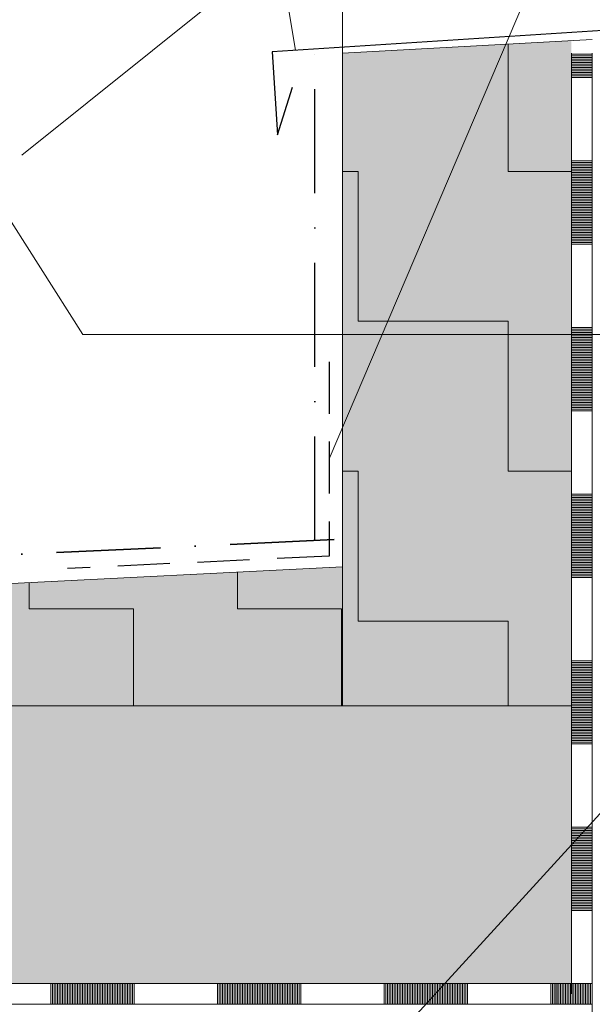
# Model space of a CAD drawing. Header units: millimetres. Extents: x 8403 to 26999, y -43919 to -18609.
# Tile 16 of 20: x 12068 to 12481, y -21660 to -20951. Entities that reach past the tile are written whole.
import ezdxf

# ---------------------------------------------------------------- set-up
doc = ezdxf.new("R2010")
doc.units = ezdxf.units.MM
doc.header["$PDMODE"] = 65
doc.linetypes.add('Cerchovana_2', pattern=[125, 75, -25, 0, -25])
doc.linetypes.add('JIS_02_1.2', pattern=[57.5, 37.5, -20])
doc.layers.add('XR$3$DETAILNÍ ŘEZ_1', color=7, linetype='Continuous', lineweight=25)
doc.styles.add('ARIALNARROW', font='ARIALN.TTF')
doc.dimstyles.new('DIMSTYLE_7', dxfattribs={"dimtxt": 50, "dimasz": 75, "dimexe": 0, "dimexo": 0, "dimgap": 25, "dimtad": 2, "dimdec": 0, "dimrnd": 1, "dimzin": 12, "dimdsep": 46, "dimtxsty": 'ARIALNARROW', "dimblk1": 'ALL_ML_STRICH', "dimblk2": 'ALL_ML_STRICH', "dimsah": 1, "dimcen": 0, "dimclrd": 6, "dimclre": 6, "dimclrt": 6, "dimadec": 0, "dimazin": 0, "dimtfac": 1, "dimtdec": 0, "dimtix": 1, "dimtmove": 2, "dimatfit": 3, "dimfxl": 0, "dimtzin": 0, "dimlwd": 0, "dimlwe": 13, "dimarcsym": 0})

# ---------------------------------------------------------------- blocks, each defined once
blk = doc.blocks.new('VZOROVÁ ČÁRA_2')
at = {"layer": 'XR$3$DETAILNÍ ŘEZ_1', "color": 7, "linetype": 'Continuous', "lineweight": 13}
for p, q in [((12465.72, -20992.35), (12465.72, -20974.85)), ((12480.72, -20975.55), (12465.72, -20975.55)), ((12480.72, -20976.75), (12465.72, -20976.75)), ((12480.72, -20977.95), (12465.72, -20977.95)), ((12480.72, -20992.35), (12480.72, -20974.85)), ((12480.72, -20992.35), (12480.72, -20974.85)), ((12480.72, -20992.35), (12480.72, -20974.85)), ((12480.72, -20992.35), (12480.72, -20974.85)), ((12480.72, -20992.35), (12480.72, -20974.85)), ((12480.72, -20979.15), (12465.72, -20979.15)), ((12480.72, -20980.35), (12465.72, -20980.35)), ((12480.72, -20981.55), (12465.72, -20981.55)), ((12480.72, -20982.75), (12465.72, -20982.75)), ((12480.72, -20983.95), (12465.72, -20983.95)), ((12480.72, -20985.15), (12465.72, -20985.15)), ((12480.72, -20986.35), (12465.72, -20986.35)), ((12480.72, -20987.55), (12465.72, -20987.55)), ((12480.72, -20988.75), (12465.72, -20988.75)), ((12480.72, -20989.95), (12465.72, -20989.95)), ((12480.72, -20991.15), (12465.72, -20991.15)), ((12480.72, -20992.35), (12465.72, -20992.35)), ((12465.72, -21052.35), (12465.72, -20992.35)), ((12465.72, -21112.35), (12465.72, -21052.35)), ((12480.72, -21052.35), (12465.72, -21052.35)), ((12480.72, -21053.55), (12465.72, -21053.55)), ((12480.72, -21054.75), (12465.72, -21054.75)), ((12480.72, -21055.95), (12465.72, -21055.95)), ((12480.72, -21112.35), (12480.72, -21052.35)), ((12480.72, -21112.35), (12480.72, -21052.35)), ((12480.72, -21112.35), (12480.72, -21052.35)), ((12480.72, -21112.35), (12480.72, -21052.35)), ((12480.72, -21112.35), (12480.72, -21052.35)), ((12480.72, -21057.15), (12465.72, -21057.15)), ((12480.72, -21058.35), (12465.72, -21058.35)), ((12480.72, -21059.55), (12465.72, -21059.55)), ((12480.72, -21060.75), (12465.72, -21060.75)), ((12480.72, -21061.95), (12465.72, -21061.95)), ((12480.72, -21063.15), (12465.72, -21063.15)), ((12480.72, -21064.35), (12465.72, -21064.35)), ((12480.72, -21065.55), (12465.72, -21065.55)), ((12480.72, -21066.75), (12465.72, -21066.75)), ((12480.72, -21067.95), (12465.72, -21067.95)), ((12480.72, -21069.15), (12465.72, -21069.15)), ((12480.72, -21070.35), (12465.72, -21070.35)), ((12480.72, -21071.55), (12465.72, -21071.55)), ((12480.72, -21072.75), (12465.72, -21072.75)), ((12480.72, -21073.95), (12465.72, -21073.95)), ((12480.72, -21075.15), (12465.72, -21075.15)), ((12480.72, -21076.35), (12465.72, -21076.35)), ((12480.72, -21077.55), (12465.72, -21077.55)), ((12480.72, -21078.75), (12465.72, -21078.75)), ((12480.72, -21079.95), (12465.72, -21079.95)), ((12480.72, -21081.15), (12465.72, -21081.15)), ((12480.72, -21082.35), (12465.72, -21082.35)), ((12480.72, -21083.55), (12465.72, -21083.55)), ((12480.72, -21084.75), (12465.72, -21084.75)), ((12480.72, -21085.95), (12465.72, -21085.95)), ((12480.72, -21087.15), (12465.72, -21087.15)), ((12480.72, -21088.35), (12465.72, -21088.35)), ((12480.72, -21089.55), (12465.72, -21089.55)), ((12480.72, -21090.75), (12465.72, -21090.75)), ((12480.72, -21091.95), (12465.72, -21091.95)), ((12480.72, -21093.15), (12465.72, -21093.15)), ((12480.72, -21094.35), (12465.72, -21094.35)), ((12480.72, -21095.55), (12465.72, -21095.55)), ((12480.72, -21096.75), (12465.72, -21096.75)), ((12480.72, -21097.95), (12465.72, -21097.95)), ((12480.72, -21099.15), (12465.72, -21099.15)), ((12480.72, -21100.35), (12465.72, -21100.35)), ((12480.72, -21101.55), (12465.72, -21101.55)), ((12480.72, -21102.75), (12465.72, -21102.75)), ((12480.72, -21103.95), (12465.72, -21103.95)), ((12480.72, -21105.15), (12465.72, -21105.15)), ((12480.72, -21106.35), (12465.72, -21106.35)), ((12480.72, -21107.55), (12465.72, -21107.55)), ((12480.72, -21108.75), (12465.72, -21108.75)), ((12480.72, -21109.95), (12465.72, -21109.95)), ((12480.72, -21111.15), (12465.72, -21111.15)), ((12480.72, -21112.35), (12465.72, -21112.35)), ((12465.72, -21172.35), (12465.72, -21112.35)), ((12465.72, -21232.35), (12465.72, -21172.35)), ((12480.72, -21172.35), (12465.72, -21172.35)), ((12480.72, -21173.55), (12465.72, -21173.55)), ((12480.72, -21174.75), (12465.72, -21174.75)), ((12480.72, -21175.95), (12465.72, -21175.95)), ((12480.72, -21232.35), (12480.72, -21172.35)), ((12480.72, -21232.35), (12480.72, -21172.35)), ((12480.72, -21232.35), (12480.72, -21172.35)), ((12480.72, -21232.35), (12480.72, -21172.35)), ((12480.72, -21232.35), (12480.72, -21172.35)), ((12480.72, -21177.15), (12465.72, -21177.15)), ((12480.72, -21178.35), (12465.72, -21178.35)), ((12480.72, -21179.55), (12465.72, -21179.55)), ((12480.72, -21180.75), (12465.72, -21180.75)), ((12480.72, -21181.95), (12465.72, -21181.95)), ((12480.72, -21183.15), (12465.72, -21183.15)), ((12480.72, -21184.35), (12465.72, -21184.35)), ((12480.72, -21185.55), (12465.72, -21185.55)), ((12480.72, -21186.75), (12465.72, -21186.75)), ((12480.72, -21187.95), (12465.72, -21187.95)), ((12480.72, -21189.15), (12465.72, -21189.15)), ((12480.72, -21190.35), (12465.72, -21190.35)), ((12480.72, -21191.55), (12465.72, -21191.55)), ((12480.72, -21192.75), (12465.72, -21192.75)), ((12480.72, -21193.95), (12465.72, -21193.95)), ((12480.72, -21195.15), (12465.72, -21195.15)), ((12480.72, -21196.35), (12465.72, -21196.35)), ((12480.72, -21197.55), (12465.72, -21197.55)), ((12480.72, -21198.75), (12465.72, -21198.75)), ((12480.72, -21199.95), (12465.72, -21199.95)), ((12480.72, -21201.15), (12465.72, -21201.15)), ((12480.72, -21202.35), (12465.72, -21202.35)), ((12480.72, -21203.55), (12465.72, -21203.55)), ((12480.72, -21204.75), (12465.72, -21204.75)), ((12480.72, -21205.95), (12465.72, -21205.95)), ((12480.72, -21207.15), (12465.72, -21207.15)), ((12480.72, -21208.35), (12465.72, -21208.35)), ((12480.72, -21209.55), (12465.72, -21209.55)), ((12480.72, -21210.75), (12465.72, -21210.75)), ((12480.72, -21211.95), (12465.72, -21211.95)), ((12480.72, -21213.15), (12465.72, -21213.15)), ((12480.72, -21214.35), (12465.72, -21214.35)), ((12480.72, -21215.55), (12465.72, -21215.55)), ((12480.72, -21216.75), (12465.72, -21216.75)), ((12480.72, -21217.95), (12465.72, -21217.95)), ((12480.72, -21219.15), (12465.72, -21219.15)), ((12480.72, -21220.35), (12465.72, -21220.35)), ((12480.72, -21221.55), (12465.72, -21221.55)), ((12480.72, -21222.75), (12465.72, -21222.75)), ((12480.72, -21223.95), (12465.72, -21223.95)), ((12480.72, -21225.15), (12465.72, -21225.15)), ((12480.72, -21226.35), (12465.72, -21226.35)), ((12480.72, -21227.55), (12465.72, -21227.55)), ((12480.72, -21228.75), (12465.72, -21228.75)), ((12480.72, -21229.95), (12465.72, -21229.95)), ((12480.72, -21231.15), (12465.72, -21231.15)), ((12480.72, -21232.35), (12465.72, -21232.35)), ((12465.72, -21292.35), (12465.72, -21232.35)), ((12465.72, -21352.35), (12465.72, -21292.35)), ((12480.72, -21292.35), (12465.72, -21292.35)), ((12480.72, -21293.55), (12465.72, -21293.55)), ((12480.72, -21294.75), (12465.72, -21294.75)), ((12480.72, -21295.95), (12465.72, -21295.95)), ((12480.72, -21297.15), (12465.72, -21297.15)), ((12480.72, -21352.35), (12480.72, -21292.35)), ((12480.72, -21352.35), (12480.72, -21292.35)), ((12480.72, -21352.35), (12480.72, -21292.35)), ((12480.72, -21352.35), (12480.72, -21292.35)), ((12480.72, -21352.35), (12480.72, -21292.35)), ((12480.72, -21298.35), (12465.72, -21298.35)), ((12480.72, -21299.55), (12465.72, -21299.55)), ((12480.72, -21300.75), (12465.72, -21300.75)), ((12480.72, -21301.95), (12465.72, -21301.95)), ((12480.72, -21303.15), (12465.72, -21303.15)), ((12480.72, -21304.35), (12465.72, -21304.35)), ((12480.72, -21305.55), (12465.72, -21305.55)), ((12480.72, -21306.75), (12465.72, -21306.75)), ((12480.72, -21307.95), (12465.72, -21307.95)), ((12480.72, -21309.15), (12465.72, -21309.15)), ((12480.72, -21310.35), (12465.72, -21310.35)), ((12480.72, -21311.55), (12465.72, -21311.55)), ((12480.72, -21312.75), (12465.72, -21312.75)), ((12480.72, -21313.95), (12465.72, -21313.95)), ((12480.72, -21315.15), (12465.72, -21315.15)), ((12480.72, -21316.35), (12465.72, -21316.35)), ((12480.72, -21317.55), (12465.72, -21317.55)), ((12480.72, -21318.75), (12465.72, -21318.75)), ((12480.72, -21319.95), (12465.72, -21319.95)), ((12480.72, -21321.15), (12465.72, -21321.15)), ((12480.72, -21322.35), (12465.72, -21322.35)), ((12480.72, -21323.55), (12465.72, -21323.55)), ((12480.72, -21324.75), (12465.72, -21324.75)), ((12480.72, -21325.95), (12465.72, -21325.95)), ((12480.72, -21327.15), (12465.72, -21327.15)), ((12480.72, -21328.35), (12465.72, -21328.35)), ((12480.72, -21329.55), (12465.72, -21329.55)), ((12480.72, -21330.75), (12465.72, -21330.75)), ((12480.72, -21331.95), (12465.72, -21331.95)), ((12480.72, -21333.15), (12465.72, -21333.15)), ((12480.72, -21334.35), (12465.72, -21334.35)), ((12480.72, -21335.55), (12465.72, -21335.55)), ((12480.72, -21336.75), (12465.72, -21336.75)), ((12480.72, -21337.95), (12465.72, -21337.95)), ((12480.72, -21339.15), (12465.72, -21339.15)), ((12480.72, -21340.35), (12465.72, -21340.35)), ((12480.72, -21341.55), (12465.72, -21341.55)), ((12480.72, -21342.75), (12465.72, -21342.75)), ((12480.72, -21343.95), (12465.72, -21343.95)), ((12480.72, -21345.15), (12465.72, -21345.15)), ((12480.72, -21346.35), (12465.72, -21346.35)), ((12480.72, -21347.55), (12465.72, -21347.55)), ((12480.72, -21348.75), (12465.72, -21348.75)), ((12480.72, -21349.95), (12465.72, -21349.95)), ((12480.72, -21351.15), (12465.72, -21351.15)), ((12480.72, -21352.35), (12465.72, -21352.35)), ((12465.72, -21412.35), (12465.72, -21352.35)), ((12465.72, -21472.35), (12465.72, -21412.35)), ((12480.72, -21412.35), (12465.72, -21412.35)), ((12480.72, -21413.55), (12465.72, -21413.55)), ((12480.72, -21414.75), (12465.72, -21414.75)), ((12480.72, -21415.95), (12465.72, -21415.95)), ((12480.72, -21417.15), (12465.72, -21417.15)), ((12480.72, -21472.35), (12480.72, -21412.35)), ((12480.72, -21472.35), (12480.72, -21412.35)), ((12480.72, -21472.35), (12480.72, -21412.35)), ((12480.72, -21472.35), (12480.72, -21412.35)), ((12480.72, -21472.35), (12480.72, -21412.35)), ((12480.72, -21418.35), (12465.72, -21418.35)), ((12480.72, -21419.55), (12465.72, -21419.55)), ((12480.72, -21420.75), (12465.72, -21420.75)), ((12480.72, -21421.95), (12465.72, -21421.95)), ((12480.72, -21423.15), (12465.72, -21423.15)), ((12480.72, -21424.35), (12465.72, -21424.35)), ((12480.72, -21425.55), (12465.72, -21425.55)), ((12480.72, -21426.75), (12465.72, -21426.75)), ((12480.72, -21427.95), (12465.72, -21427.95)), ((12480.72, -21429.15), (12465.72, -21429.15)), ((12480.72, -21430.35), (12465.72, -21430.35)), ((12480.72, -21431.55), (12465.72, -21431.55)), ((12480.72, -21432.75), (12465.72, -21432.75)), ((12480.72, -21433.95), (12465.72, -21433.95)), ((12480.72, -21435.15), (12465.72, -21435.15)), ((12480.72, -21436.35), (12465.72, -21436.35)), ((12480.72, -21437.55), (12465.72, -21437.55)), ((12480.72, -21438.75), (12465.72, -21438.75)), ((12480.72, -21439.95), (12465.72, -21439.95)), ((12480.72, -21441.15), (12465.72, -21441.15)), ((12480.72, -21442.35), (12465.72, -21442.35)), ((12480.72, -21443.55), (12465.72, -21443.55)), ((12480.72, -21444.75), (12465.72, -21444.75)), ((12480.72, -21445.95), (12465.72, -21445.95)), ((12480.72, -21447.15), (12465.72, -21447.15)), ((12480.72, -21448.35), (12465.72, -21448.35)), ((12480.72, -21449.55), (12465.72, -21449.55)), ((12480.72, -21450.75), (12465.72, -21450.75)), ((12480.72, -21451.95), (12465.72, -21451.95)), ((12480.72, -21453.15), (12465.72, -21453.15)), ((12480.72, -21454.35), (12465.72, -21454.35)), ((12480.72, -21455.55), (12465.72, -21455.55)), ((12480.72, -21456.75), (12465.72, -21456.75)), ((12480.72, -21457.95), (12465.72, -21457.95)), ((12480.72, -21459.15), (12465.72, -21459.15)), ((12480.72, -21460.35), (12465.72, -21460.35)), ((12480.72, -21461.55), (12465.72, -21461.55)), ((12480.72, -21462.75), (12465.72, -21462.75)), ((12480.72, -21463.95), (12465.72, -21463.95)), ((12480.72, -21465.15), (12465.72, -21465.15)), ((12480.72, -21466.35), (12465.72, -21466.35)), ((12480.72, -21467.55), (12465.72, -21467.55)), ((12480.72, -21468.75), (12465.72, -21468.75)), ((12480.72, -21469.95), (12465.72, -21469.95)), ((12480.72, -21471.15), (12465.72, -21471.15)), ((12480.72, -21472.35), (12465.72, -21472.35)), ((12465.72, -21532.35), (12465.72, -21472.35)), ((12465.72, -21592.35), (12465.72, -21532.35)), ((12480.72, -21532.35), (12465.72, -21532.35)), ((12480.72, -21533.55), (12465.72, -21533.55)), ((12480.72, -21534.75), (12465.72, -21534.75)), ((12480.72, -21535.95), (12465.72, -21535.95)), ((12480.72, -21537.15), (12465.72, -21537.15)), ((12480.72, -21538.35), (12465.72, -21538.35)), ((12480.72, -21592.35), (12480.72, -21532.35)), ((12480.72, -21592.35), (12480.72, -21532.35)), ((12480.72, -21592.35), (12480.72, -21532.35)), ((12480.72, -21592.35), (12480.72, -21532.35)), ((12480.72, -21592.35), (12480.72, -21532.35)), ((12480.72, -21539.55), (12465.72, -21539.55)), ((12480.72, -21540.75), (12465.72, -21540.75)), ((12480.72, -21541.95), (12465.72, -21541.95)), ((12480.72, -21543.15), (12465.72, -21543.15)), ((12480.72, -21544.35), (12465.72, -21544.35)), ((12480.72, -21545.55), (12465.72, -21545.55)), ((12480.72, -21546.75), (12465.72, -21546.75)), ((12480.72, -21547.95), (12465.72, -21547.95)), ((12480.72, -21549.15), (12465.72, -21549.15)), ((12480.72, -21550.35), (12465.72, -21550.35)), ((12480.72, -21551.55), (12465.72, -21551.55)), ((12480.72, -21552.75), (12465.72, -21552.75)), ((12480.72, -21553.95), (12465.72, -21553.95)), ((12480.72, -21555.15), (12465.72, -21555.15)), ((12480.72, -21556.35), (12465.72, -21556.35)), ((12480.72, -21557.55), (12465.72, -21557.55)), ((12480.72, -21558.75), (12465.72, -21558.75)), ((12480.72, -21559.95), (12465.72, -21559.95)), ((12480.72, -21561.15), (12465.72, -21561.15)), ((12480.72, -21562.35), (12465.72, -21562.35)), ((12480.72, -21563.55), (12465.72, -21563.55)), ((12480.72, -21564.75), (12465.72, -21564.75)), ((12480.72, -21565.95), (12465.72, -21565.95)), ((12480.72, -21567.15), (12465.72, -21567.15)), ((12480.72, -21568.35), (12465.72, -21568.35)), ((12480.72, -21569.55), (12465.72, -21569.55)), ((12480.72, -21570.75), (12465.72, -21570.75)), ((12480.72, -21571.95), (12465.72, -21571.95)), ((12480.72, -21573.15), (12465.72, -21573.15)), ((12480.72, -21574.35), (12465.72, -21574.35)), ((12480.72, -21575.55), (12465.72, -21575.55)), ((12480.72, -21576.75), (12465.72, -21576.75)), ((12480.72, -21577.95), (12465.72, -21577.95)), ((12480.72, -21579.15), (12465.72, -21579.15)), ((12480.72, -21580.35), (12465.72, -21580.35)), ((12480.72, -21581.55), (12465.72, -21581.55)), ((12480.72, -21582.75), (12465.72, -21582.75)), ((12480.72, -21583.95), (12465.72, -21583.95)), ((12480.72, -21585.15), (12465.72, -21585.15)), ((12480.72, -21586.35), (12465.72, -21586.35)), ((12480.72, -21587.55), (12465.72, -21587.55)), ((12480.72, -21588.75), (12465.72, -21588.75)), ((12480.72, -21589.95), (12465.72, -21589.95)), ((12480.72, -21591.15), (12465.72, -21591.15)), ((12480.72, -21592.35), (12465.72, -21592.35)), ((12465.72, -21652.35), (12465.72, -21592.35))]:
    blk.add_line(p, q, dxfattribs=at)
for points in [[(12480.72, -21052.35), (12480.72, -20992.35), (12480.72, -20974.85)], [(12480.72, -21052.35), (12480.72, -20992.35), (12480.72, -20974.85)], [(12480.72, -21172.35), (12480.72, -21112.35), (12480.72, -21052.35)], [(12480.72, -21172.35), (12480.72, -21112.35), (12480.72, -21052.35)], [(12480.72, -21292.35), (12480.72, -21232.35), (12480.72, -21172.35)], [(12480.72, -21292.35), (12480.72, -21232.35), (12480.72, -21172.35)], [(12480.72, -21412.35), (12480.72, -21352.35), (12480.72, -21292.35)], [(12480.72, -21412.35), (12480.72, -21352.35), (12480.72, -21292.35)], [(12480.72, -21532.35), (12480.72, -21472.35), (12480.72, -21412.35)], [(12480.72, -21532.35), (12480.72, -21472.35), (12480.72, -21412.35)], [(12480.72, -21652.35), (12480.72, -21592.35), (12480.72, -21532.35)], [(12480.72, -21652.35), (12480.72, -21592.35), (12480.72, -21532.35)]]:
    blk.add_lwpolyline(points, dxfattribs=at)
blk = doc.blocks.new('VZOROVÁ ČÁRA_6')
at = {"layer": 'XR$3$DETAILNÍ ŘEZ_1', "color": 7, "linetype": 'Continuous', "lineweight": 13}
for p, q in [((12090.72, -21644.85), (12090.72, -21659.85)), ((12090.72, -21644.85), (12150.72, -21644.85)), ((12090.72, -21644.85), (12150.72, -21644.85)), ((12090.72, -21644.85), (12150.72, -21644.85)), ((12090.72, -21644.85), (12150.72, -21644.85)), ((12090.72, -21644.85), (12150.72, -21644.85)), ((12091.92, -21644.85), (12091.92, -21659.85)), ((12093.12, -21644.85), (12093.12, -21659.85)), ((12094.32, -21644.85), (12094.32, -21659.85)), ((12095.52, -21644.85), (12095.52, -21659.85)), ((12096.72, -21644.85), (12096.72, -21659.85)), ((12097.92, -21644.85), (12097.92, -21659.85)), ((12099.12, -21644.85), (12099.12, -21659.85)), ((12100.32, -21644.85), (12100.32, -21659.85)), ((12101.52, -21644.85), (12101.52, -21659.85)), ((12102.72, -21644.85), (12102.72, -21659.85)), ((12103.92, -21644.85), (12103.92, -21659.85)), ((12105.12, -21644.85), (12105.12, -21659.85)), ((12106.32, -21644.85), (12106.32, -21659.85)), ((12107.52, -21644.85), (12107.52, -21659.85)), ((12108.72, -21644.85), (12108.72, -21659.85)), ((12109.92, -21644.85), (12109.92, -21659.85)), ((12111.12, -21644.85), (12111.12, -21659.85)), ((12112.32, -21644.85), (12112.32, -21659.85)), ((12113.52, -21644.85), (12113.52, -21659.85)), ((12114.72, -21644.85), (12114.72, -21659.85)), ((12115.92, -21644.85), (12115.92, -21659.85)), ((12117.12, -21644.85), (12117.12, -21659.85)), ((12118.32, -21644.85), (12118.32, -21659.85)), ((12119.52, -21644.85), (12119.52, -21659.85)), ((12120.72, -21644.85), (12120.72, -21659.85)), ((12121.92, -21644.85), (12121.92, -21659.85)), ((12123.12, -21644.85), (12123.12, -21659.85)), ((12124.32, -21644.85), (12124.32, -21659.85)), ((12125.52, -21644.85), (12125.52, -21659.85)), ((12126.72, -21644.85), (12126.72, -21659.85)), ((12127.92, -21644.85), (12127.92, -21659.85)), ((12129.12, -21644.85), (12129.12, -21659.85)), ((12130.32, -21644.85), (12130.32, -21659.85)), ((12131.52, -21644.85), (12131.52, -21659.85)), ((12132.72, -21644.85), (12132.72, -21659.85)), ((12133.92, -21644.85), (12133.92, -21659.85)), ((12135.12, -21644.85), (12135.12, -21659.85)), ((12136.32, -21644.85), (12136.32, -21659.85)), ((12137.52, -21644.85), (12137.52, -21659.85)), ((12138.72, -21644.85), (12138.72, -21659.85)), ((12139.92, -21644.85), (12139.92, -21659.85)), ((12141.12, -21644.85), (12141.12, -21659.85)), ((12142.32, -21644.85), (12142.32, -21659.85)), ((12143.52, -21644.85), (12143.52, -21659.85)), ((12144.72, -21644.85), (12144.72, -21659.85)), ((12145.92, -21644.85), (12145.92, -21659.85)), ((12147.12, -21644.85), (12147.12, -21659.85)), ((12148.32, -21644.85), (12148.32, -21659.85)), ((12149.52, -21644.85), (12149.52, -21659.85)), ((12150.72, -21644.85), (12150.72, -21659.85)), ((12210.72, -21644.85), (12210.72, -21659.85)), ((12210.72, -21644.85), (12270.72, -21644.85)), ((12210.72, -21644.85), (12270.72, -21644.85)), ((12210.72, -21644.85), (12270.72, -21644.85)), ((12210.72, -21644.85), (12270.72, -21644.85)), ((12210.72, -21644.85), (12270.72, -21644.85)), ((12211.92, -21644.85), (12211.92, -21659.85)), ((12213.12, -21644.85), (12213.12, -21659.85)), ((12214.32, -21644.85), (12214.32, -21659.85)), ((12215.52, -21644.85), (12215.52, -21659.85)), ((12216.72, -21644.85), (12216.72, -21659.85)), ((12217.92, -21644.85), (12217.92, -21659.85)), ((12219.12, -21644.85), (12219.12, -21659.85)), ((12220.32, -21644.85), (12220.32, -21659.85)), ((12221.52, -21644.85), (12221.52, -21659.85)), ((12222.72, -21644.85), (12222.72, -21659.85)), ((12223.92, -21644.85), (12223.92, -21659.85)), ((12225.12, -21644.85), (12225.12, -21659.85)), ((12226.32, -21644.85), (12226.32, -21659.85)), ((12227.52, -21644.85), (12227.52, -21659.85)), ((12228.72, -21644.85), (12228.72, -21659.85)), ((12229.92, -21644.85), (12229.92, -21659.85)), ((12231.12, -21644.85), (12231.12, -21659.85)), ((12232.32, -21644.85), (12232.32, -21659.85)), ((12233.52, -21644.85), (12233.52, -21659.85)), ((12234.72, -21644.85), (12234.72, -21659.85)), ((12235.92, -21644.85), (12235.92, -21659.85)), ((12237.12, -21644.85), (12237.12, -21659.85)), ((12238.32, -21644.85), (12238.32, -21659.85)), ((12239.52, -21644.85), (12239.52, -21659.85)), ((12240.72, -21644.85), (12240.72, -21659.85)), ((12241.92, -21644.85), (12241.92, -21659.85)), ((12243.12, -21644.85), (12243.12, -21659.85)), ((12244.32, -21644.85), (12244.32, -21659.85)), ((12245.52, -21644.85), (12245.52, -21659.85)), ((12246.72, -21644.85), (12246.72, -21659.85)), ((12247.92, -21644.85), (12247.92, -21659.85)), ((12249.12, -21644.85), (12249.12, -21659.85)), ((12250.32, -21644.85), (12250.32, -21659.85)), ((12251.52, -21644.85), (12251.52, -21659.85)), ((12252.72, -21644.85), (12252.72, -21659.85)), ((12253.92, -21644.85), (12253.92, -21659.85)), ((12255.12, -21644.85), (12255.12, -21659.85)), ((12256.32, -21644.85), (12256.32, -21659.85)), ((12257.52, -21644.85), (12257.52, -21659.85)), ((12258.72, -21644.85), (12258.72, -21659.85)), ((12259.92, -21644.85), (12259.92, -21659.85)), ((12261.12, -21644.85), (12261.12, -21659.85)), ((12262.32, -21644.85), (12262.32, -21659.85)), ((12263.52, -21644.85), (12263.52, -21659.85)), ((12264.72, -21644.85), (12264.72, -21659.85)), ((12265.92, -21644.85), (12265.92, -21659.85)), ((12267.12, -21644.85), (12267.12, -21659.85)), ((12268.32, -21644.85), (12268.32, -21659.85)), ((12269.52, -21644.85), (12269.52, -21659.85)), ((12270.72, -21644.85), (12270.72, -21659.85)), ((12330.72, -21644.85), (12330.72, -21659.85)), ((12330.72, -21644.85), (12390.72, -21644.85)), ((12330.72, -21644.85), (12390.72, -21644.85)), ((12330.72, -21644.85), (12390.72, -21644.85)), ((12330.72, -21644.85), (12390.72, -21644.85)), ((12330.72, -21644.85), (12390.72, -21644.85)), ((12331.92, -21644.85), (12331.92, -21659.85)), ((12333.12, -21644.85), (12333.12, -21659.85)), ((12334.32, -21644.85), (12334.32, -21659.85)), ((12335.52, -21644.85), (12335.52, -21659.85)), ((12336.72, -21644.85), (12336.72, -21659.85)), ((12337.92, -21644.85), (12337.92, -21659.85)), ((12339.12, -21644.85), (12339.12, -21659.85)), ((12340.32, -21644.85), (12340.32, -21659.85)), ((12341.52, -21644.85), (12341.52, -21659.85)), ((12342.72, -21644.85), (12342.72, -21659.85)), ((12343.92, -21644.85), (12343.92, -21659.85)), ((12345.12, -21644.85), (12345.12, -21659.85)), ((12346.32, -21644.85), (12346.32, -21659.85)), ((12347.52, -21644.85), (12347.52, -21659.85)), ((12348.72, -21644.85), (12348.72, -21659.85)), ((12349.92, -21644.85), (12349.92, -21659.85)), ((12351.12, -21644.85), (12351.12, -21659.85)), ((12352.32, -21644.85), (12352.32, -21659.85)), ((12353.52, -21644.85), (12353.52, -21659.85)), ((12354.72, -21644.85), (12354.72, -21659.85)), ((12355.92, -21644.85), (12355.92, -21659.85)), ((12357.12, -21644.85), (12357.12, -21659.85)), ((12358.32, -21644.85), (12358.32, -21659.85)), ((12359.52, -21644.85), (12359.52, -21659.85)), ((12360.72, -21644.85), (12360.72, -21659.85)), ((12361.92, -21644.85), (12361.92, -21659.85)), ((12363.12, -21644.85), (12363.12, -21659.85)), ((12364.32, -21644.85), (12364.32, -21659.85)), ((12365.52, -21644.85), (12365.52, -21659.85)), ((12366.72, -21644.85), (12366.72, -21659.85)), ((12367.92, -21644.85), (12367.92, -21659.85)), ((12369.12, -21644.85), (12369.12, -21659.85)), ((12370.32, -21644.85), (12370.32, -21659.85)), ((12371.52, -21644.85), (12371.52, -21659.85)), ((12372.72, -21644.85), (12372.72, -21659.85)), ((12373.92, -21644.85), (12373.92, -21659.85)), ((12375.12, -21644.85), (12375.12, -21659.85)), ((12376.32, -21644.85), (12376.32, -21659.85)), ((12377.52, -21644.85), (12377.52, -21659.85)), ((12378.72, -21644.85), (12378.72, -21659.85)), ((12379.92, -21644.85), (12379.92, -21659.85)), ((12381.12, -21644.85), (12381.12, -21659.85)), ((12382.32, -21644.85), (12382.32, -21659.85)), ((12383.52, -21644.85), (12383.52, -21659.85)), ((12384.72, -21644.85), (12384.72, -21659.85)), ((12385.92, -21644.85), (12385.92, -21659.85)), ((12387.12, -21644.85), (12387.12, -21659.85)), ((12388.32, -21644.85), (12388.32, -21659.85)), ((12389.52, -21644.85), (12389.52, -21659.85)), ((12390.72, -21644.85), (12390.72, -21659.85)), ((12450.72, -21644.85), (12450.72, -21659.85)), ((12450.72, -21644.85), (12480.72, -21644.85)), ((12450.72, -21644.85), (12480.72, -21644.85)), ((12450.72, -21644.85), (12480.72, -21644.85)), ((12450.72, -21644.85), (12480.72, -21644.85)), ((12450.72, -21644.85), (12480.72, -21644.85)), ((12451.92, -21644.85), (12451.92, -21659.85)), ((12453.12, -21644.85), (12453.12, -21659.85)), ((12454.32, -21644.85), (12454.32, -21659.85)), ((12455.52, -21644.85), (12455.52, -21659.85)), ((12456.72, -21644.85), (12456.72, -21659.85)), ((12457.92, -21644.85), (12457.92, -21659.85)), ((12459.12, -21644.85), (12459.12, -21659.85)), ((12460.32, -21644.85), (12460.32, -21659.85)), ((12461.52, -21644.85), (12461.52, -21659.85)), ((12462.72, -21644.85), (12462.72, -21659.85)), ((12463.92, -21644.85), (12463.92, -21659.85)), ((12465.12, -21644.85), (12465.12, -21659.85)), ((12466.32, -21644.85), (12466.32, -21659.85)), ((12467.52, -21644.85), (12467.52, -21659.85)), ((12468.72, -21644.85), (12468.72, -21659.85)), ((12469.92, -21644.85), (12469.92, -21659.85)), ((12471.12, -21644.85), (12471.12, -21659.85)), ((12472.32, -21644.85), (12472.32, -21659.85)), ((12473.52, -21644.85), (12473.52, -21659.85)), ((12474.72, -21644.85), (12474.72, -21659.85)), ((12475.92, -21644.85), (12475.92, -21659.85)), ((12477.12, -21644.85), (12477.12, -21659.85)), ((12478.32, -21644.85), (12478.32, -21659.85)), ((12479.52, -21644.85), (12479.52, -21659.85)), ((12030.72, -21659.85), (12090.72, -21659.85)), ((12090.72, -21659.85), (12150.72, -21659.85)), ((12150.72, -21659.85), (12210.72, -21659.85)), ((12210.72, -21659.85), (12270.72, -21659.85)), ((12270.72, -21659.85), (12330.72, -21659.85)), ((12330.72, -21659.85), (12390.72, -21659.85)), ((12390.72, -21659.85), (12450.72, -21659.85)), ((12450.72, -21659.85), (12480.72, -21659.85))]:
    blk.add_line(p, q, dxfattribs=at)
for points in [[(12030.72, -21644.85), (12090.72, -21644.85), (12150.72, -21644.85)], [(12030.72, -21644.85), (12090.72, -21644.85), (12150.72, -21644.85)], [(12150.72, -21644.85), (12210.72, -21644.85), (12270.72, -21644.85)], [(12150.72, -21644.85), (12210.72, -21644.85), (12270.72, -21644.85)], [(12270.72, -21644.85), (12330.72, -21644.85), (12390.72, -21644.85)], [(12270.72, -21644.85), (12330.72, -21644.85), (12390.72, -21644.85)], [(12390.72, -21644.85), (12450.72, -21644.85), (12480.72, -21644.85)], [(12390.72, -21644.85), (12450.72, -21644.85), (12480.72, -21644.85)]]:
    blk.add_lwpolyline(points, dxfattribs=at)
blk = doc.blocks.new('ALL_ML_STRICH')
at = {"color": 0, "linetype": 'ByBlock', "lineweight": -2}
for p, q in [((0, -0.5), (0, 0.5)), ((-0.3, -0.3), (0.3, 0.3)), ((-1, 0), (0.5, 0))]:
    blk.add_line(p, q, dxfattribs=at)
blk = doc.blocks.new('*D53')
at = {"layer": 'DEFPOINTS', "color": 6, "linetype": 'Continuous', "lineweight": 13}
for p in [(10650.72, -21644.85), (12515.72, -21652.35), (10650.72, -22015.83)]:
    blk.add_point(p, dxfattribs=at)
at = {"layer": 'XR$3$DETAILNÍ ŘEZ_1', "color": 6, "linetype": 'Continuous', "lineweight": -2}
for p, q in [((10650.72, -21863.74), (10650.72, -22015.83)), ((12515.72, -21863.74), (12515.72, -22015.83)), ((10650.72, -22015.83), (12515.72, -22015.83))]:
    blk.add_line(p, q, dxfattribs=at)
at = {"layer": 'XR$3$DETAILNÍ ŘEZ_1', "color": 6, "linetype": 'Continuous', "lineweight": 13, "xscale": 75, "yscale": 75, "zscale": 75, "rotation": 180}
blk.add_blockref('ALL_ML_STRICH', (10650.72, -22015.83), dxfattribs=at)
at = {"layer": 'XR$3$DETAILNÍ ŘEZ_1', "color": 6, "linetype": 'Continuous', "lineweight": 13, "xscale": 75, "yscale": 75, "zscale": 75}
blk.add_blockref('ALL_ML_STRICH', (12515.72, -22015.83), dxfattribs=at)
at = {"layer": 'XR$3$DETAILNÍ ŘEZ_1', "color": 6, "linetype": 'Continuous', "lineweight": 13, "insert": (11582.69, -21965.83), "char_height": 50, "width": 162.2857, "attachment_point": 5, "style": 'ARIALNARROW'}
blk.add_mtext('\\W0.81;\\A1;{1865}', dxfattribs=at)
blk = doc.blocks.new('*D67')
at = {"layer": 'DEFPOINTS', "color": 6, "linetype": 'Continuous', "lineweight": 13}
for p in [(12300.72, -20974.85), (11933.08, -21344.85), (12300.72, -21344.85)]:
    blk.add_point(p, dxfattribs=at)
at = {"layer": 'XR$3$DETAILNÍ ŘEZ_1', "color": 6, "linetype": 'Continuous', "lineweight": -2}
for p, q in [((12029.26, -20974.85), (11933.08, -20974.85)), ((11933.08, -21344.85), (11933.08, -20974.85)), ((11933.08, -21344.85), (11933.08, -21344.85))]:
    blk.add_line(p, q, dxfattribs=at)
at = {"layer": 'XR$3$DETAILNÍ ŘEZ_1', "color": 6, "linetype": 'Continuous', "lineweight": 13, "xscale": 75, "yscale": 75, "zscale": 75}
for p, rotation in [((11933.08, -20974.85), 90), ((11933.08, -21344.85), 270)]:
    blk.add_blockref('ALL_ML_STRICH', p, dxfattribs=dict(at, rotation=rotation))
at = {"layer": 'XR$3$DETAILNÍ ŘEZ_1', "color": 6, "linetype": 'Continuous', "lineweight": 13, "insert": (11883.08, -21158.59), "char_height": 50, "width": 121.7143, "attachment_point": 5, "rotation": 90, "style": 'ARIALNARROW'}
blk.add_mtext('\\W0.81;\\A1;{370}', dxfattribs=at)

msp = doc.modelspace()

# ---------------------------------------------------------------- hatches: boundary and pattern name
at = {"layer": 'XR$3$DETAILNÍ ŘEZ_1', "linetype": 'Continuous', "lineweight": 13}
for points in [[(12465.72, -20965.68), (12300.71, -20974.85), (12300.71, -21004.85), (12300.71, -21444.85), (12465.72, -21444.85)], [(10900.72, -21344.85), (10900.72, -21444.85), (12300.71, -21444.85), (12300.71, -21344.85), (11615.72, -21379.1)]]:
    msp.add_hatch(color=11, dxfattribs=at).paths.add_polyline_path(points, flags=0)
h = msp.add_hatch(dxfattribs=at)
h.set_pattern_fill('VZOR', scale=108, style=0, pattern_type=2)
h.set_pattern_definition([(0, (216, 216), (108, 108), [108, -108]), (90, (216, 216), (-108, 108), [108, -108])])
h.paths.add_polyline_path([(12465.72, -20965.68), (12300.71, -20974.85), (12300.71, -21004.85), (12300.71, -21444.85), (12465.72, -21444.85)], flags=0)
h = msp.add_hatch(dxfattribs=at)
h.set_pattern_fill('VZOR', scale=75, style=0, pattern_type=2)
h.set_pattern_definition([(0, (150, 150), (75, 75), [75, -75]), (90, (150, 150), (-75, 75), [75, -75])])
h.paths.add_polyline_path([(10900.72, -21344.85), (10900.72, -21444.85), (12300.71, -21444.85), (12300.71, -21344.85), (11615.72, -21379.1)], flags=0)
msp.add_hatch(color=251, dxfattribs=at).paths.add_polyline_path([(10650.72, -21444.85), (10650.72, -21644.85), (12465.72, -21644.85), (12465.72, -21444.85)])

# ---------------------------------------------------------------- linework, layer by layer
at = {"layer": 'XR$3$DETAILNÍ ŘEZ_1', "color": 7, "linetype": 'Continuous', "lineweight": 13}
for p, q in [((12300.72, -19694.85), (12300.72, -20974.85)), ((11381.64, -20029.13), (12113.77, -21177.3)), ((12069.73, -21048.18), (12679.87, -20559.28)), ((12503.92, -20767.73), (12291.14, -21267.02)), ((12480.72, -20964.85), (12300.71, -20974.85)), ((12300.71, -20974.85), (12300.71, -21444.85)), ((12465.72, -21652.35), (12465.72, -20974.85)), ((12480.72, -22280.35), (12480.72, -21004.85)), ((12930.46, -21036.66), (12119.14, -21924.05)), ((12113.77, -21177.3), (12744.03, -21177.3)), ((12300.72, -21344.85), (11615.72, -21379.1)), ((12465.72, -21444.85), (10925.72, -21444.85)), ((10650.72, -21644.85), (12300.72, -21644.85))]:
    msp.add_line(p, q, dxfattribs=at)
at = {"layer": 'XR$3$DETAILNÍ ŘEZ_1', "color": 3, "linetype": 'Continuous', "lineweight": 13}
msp.add_line((12159.55, -20307.46), (12266.77, -20972.74), dxfattribs=at)
at = {"layer": 'XR$3$DETAILNÍ ŘEZ_1', "color": 7, "linetype": 'Continuous', "lineweight": 25}
for p, q in [((12495.72, -20958.04), (12250.07, -20973.81)), ((12250.07, -20973.81), (12253.91, -21033.69)), ((12253.91, -21033.69), (12264.77, -20999.21))]:
    msp.add_line(p, q, dxfattribs=at)
at = {"layer": 'XR$3$DETAILNÍ ŘEZ_1', "color": 7, "linetype": 'Cerchovana_2', "lineweight": 25}
msp.add_line((12280.72, -21325.77), (12280.72, -20974.85), dxfattribs=at)
at = {"layer": 'XR$3$DETAILNÍ ŘEZ_1', "color": 7, "linetype": 'JIS_02_1.2', "lineweight": 25}
for p, q in [((12291.14, -21197.02), (12291.14, -21337.02)), ((12291.14, -21337.02), (12102.58, -21345.94))]:
    msp.add_line(p, q, dxfattribs=at)
at = {"layer": 'XR$3$DETAILNÍ ŘEZ_1', "color": 7, "linetype": 'Cerchovana_2', "lineweight": 35}
msp.add_line((11594.93, -21358.08), (12300.71, -21324.83), dxfattribs=at)

# ---------------------------------------------------------------- block references
at = {"layer": 'XR$3$DETAILNÍ ŘEZ_1', "color": 7, "linetype": 'Continuous', "lineweight": 13}
for name in ['VZOROVÁ ČÁRA_2', 'VZOROVÁ ČÁRA_6']:
    msp.add_blockref(name, (0, 0), dxfattribs=at)

# ---------------------------------------------------------------- dimensions: what is measured, and where the dimension line sits
at = {"layer": 'XR$3$DETAILNÍ ŘEZ_1', "color": 6, "linetype": 'Continuous', "lineweight": 13}
dim = msp.add_linear_dim(base=(11933.08, -20974.85), p1=(11933.08, -21344.85), p2=(12029.26, -20974.85), angle=90, dimstyle='DIMSTYLE_7', override={"dimpost": '<>', "dimclrd": 6, "dimclre": 6, "dimclrt": 6, "dimlwd": 0, "dimlwe": 13}, dxfattribs=at)
dim.commit()
dim.dimension.update_dxf_attribs({"geometry": '*D67', "text_midpoint": (11883.08, -21158.59), "dimtype": 160})
dim = msp.add_linear_dim(base=(12515.72, -22015.83), p1=(10650.72, -21863.74), p2=(12515.72, -21863.74), dimstyle='DIMSTYLE_7', override={"dimpost": '<>', "dimclrd": 6, "dimclre": 6, "dimclrt": 6, "dimlwd": 0, "dimlwe": 13}, dxfattribs=at)
dim.commit()
dim.dimension.update_dxf_attribs({"geometry": '*D53', "text_midpoint": (11582.69, -21965.83), "dimtype": 160})

doc.saveas('drawing.dxf')
